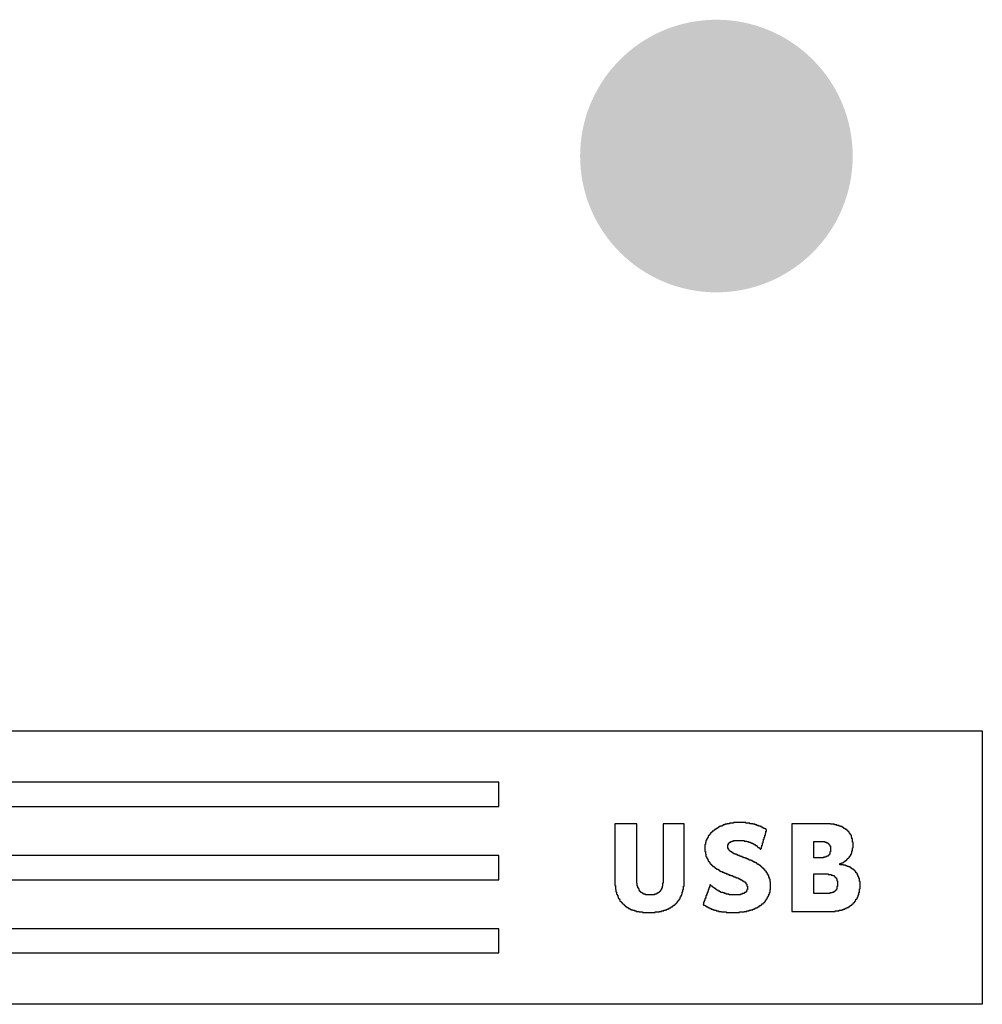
# Model space of a CAD drawing. Header units: inches. Extents: x 3 to 137, y 3 to 137.
# Tile 4 of 5: x 21 to 39, y 116 to 134. Entities that reach past the tile are written whole.
import ezdxf

# ---------------------------------------------------------------- set-up
doc = ezdxf.new("R2010")
doc.units = ezdxf.units.IN
doc.layers.add('Pad Holes', color=156, linetype='Continuous')
doc.layers.add('Top Solder', color=216, linetype='Continuous')

msp = doc.modelspace()

# ---------------------------------------------------------------- hatches: boundary and pattern name
at = {"layer": 'Pad Holes'}
h = msp.add_hatch(color=7, dxfattribs=at)
edge = h.paths.add_edge_path()
edge.add_arc((33.93, 131.578), 1.75, 0, 360)
at = {"layer": 'Top Solder'}
h = msp.add_hatch(color=216, dxfattribs=at)
edge = h.paths.add_edge_path()
edge.add_arc((33.93, 131.578), 2.5, 0, 360)

# ---------------------------------------------------------------- linework, layer by layer
for p, q in [((6.815, 121.036), (38.807, 121.036)), ((38.807, 121.036), (38.807, 116.019)), ((29.939, 120.094), (7.662, 120.094)), ((29.939, 119.649), (29.939, 120.094)), ((7.884, 119.649), (29.939, 119.649)), ((32.468, 119.332), (32.066, 119.332)), ((32.066, 119.332), (32.066, 118.199)), ((32.468, 119.173), (32.468, 119.332)), ((33.336, 119.332), (32.955, 119.332)), ((32.955, 119.332), (32.955, 118.242)), ((33.336, 118.189), (33.336, 119.332)), ((33.876, 119.194), (33.854, 119.194)), ((33.854, 119.194), (33.854, 119.184)), ((33.886, 119.205), (33.876, 119.205)), ((33.876, 119.205), (33.876, 119.194)), ((33.897, 119.215), (33.886, 119.215)), ((33.886, 119.215), (33.886, 119.205)), ((33.918, 119.226), (33.897, 119.226)), ((33.897, 119.226), (33.897, 119.215)), ((33.928, 119.237), (33.918, 119.237)), ((33.918, 119.237), (33.918, 119.226)), ((33.95, 119.247), (33.928, 119.247)), ((33.928, 119.247), (33.928, 119.237)), ((33.96, 119.258), (33.95, 119.258)), ((33.95, 119.258), (33.95, 119.247)), ((33.981, 119.268), (33.96, 119.268)), ((33.96, 119.268), (33.96, 119.258)), ((34.003, 119.279), (33.981, 119.279)), ((33.981, 119.279), (33.981, 119.268)), ((34.034, 119.289), (34.003, 119.289)), ((34.003, 119.289), (34.003, 119.279)), ((34.055, 119.3), (34.034, 119.3)), ((34.034, 119.3), (34.034, 119.289)), ((34.087, 119.311), (34.055, 119.311)), ((34.055, 119.311), (34.055, 119.3)), ((34.13, 119.321), (34.087, 119.321)), ((34.087, 119.321), (34.087, 119.311)), ((34.172, 119.332), (34.13, 119.332)), ((34.13, 119.332), (34.13, 119.321)), ((34.246, 119.342), (34.172, 119.342)), ((34.172, 119.342), (34.172, 119.332)), ((34.468, 119.353), (34.246, 119.353)), ((34.246, 119.353), (34.246, 119.342)), ((34.468, 119.342), (34.468, 119.353)), ((34.542, 119.342), (34.468, 119.342)), ((34.542, 119.332), (34.542, 119.342)), ((34.595, 119.332), (34.542, 119.332)), ((34.595, 119.321), (34.595, 119.332)), ((34.638, 119.321), (34.595, 119.321)), ((34.638, 119.311), (34.638, 119.321)), ((34.669, 119.311), (34.638, 119.311)), ((34.669, 119.3), (34.669, 119.311)), ((34.701, 119.3), (34.669, 119.3)), ((34.701, 119.289), (34.701, 119.3)), ((34.733, 119.289), (34.701, 119.289)), ((34.733, 119.279), (34.733, 119.289)), ((34.754, 119.279), (34.733, 119.279)), ((34.754, 119.268), (34.754, 119.279)), ((34.775, 119.268), (34.754, 119.268)), ((34.775, 119.258), (34.775, 119.268)), ((34.796, 119.258), (34.775, 119.258)), ((34.796, 119.247), (34.796, 119.258)), ((34.817, 119.247), (34.796, 119.247)), ((34.817, 119.237), (34.817, 119.247)), ((34.839, 119.237), (34.817, 119.237)), ((34.839, 119.226), (34.839, 119.237)), ((34.849, 119.226), (34.839, 119.226)), ((34.839, 119.152), (34.839, 119.194)), ((34.839, 119.194), (34.849, 119.194)), ((34.849, 119.194), (34.849, 119.226)), ((36.024, 119.332), (35.315, 119.332)), ((35.315, 119.332), (35.315, 117.723)), ((36.024, 119.321), (36.024, 119.332)), ((36.098, 119.321), (36.024, 119.321)), ((36.098, 119.311), (36.098, 119.321)), ((36.14, 119.311), (36.098, 119.311)), ((36.14, 119.3), (36.14, 119.311)), ((36.183, 119.3), (36.14, 119.3)), ((36.183, 119.289), (36.183, 119.3)), ((36.204, 119.289), (36.183, 119.289)), ((36.204, 119.279), (36.204, 119.289)), ((36.236, 119.279), (36.204, 119.279)), ((36.236, 119.268), (36.236, 119.279)), ((36.257, 119.268), (36.236, 119.268)), ((36.257, 119.258), (36.257, 119.268)), ((36.267, 119.258), (36.257, 119.258)), ((36.267, 119.247), (36.267, 119.258)), ((36.288, 119.247), (36.267, 119.247)), ((36.288, 119.237), (36.288, 119.247)), ((36.299, 119.237), (36.288, 119.237)), ((36.299, 119.226), (36.299, 119.237)), ((36.32, 119.226), (36.299, 119.226)), ((36.32, 119.215), (36.32, 119.226)), ((36.331, 119.215), (36.32, 119.215)), ((36.331, 119.205), (36.331, 119.215)), ((36.341, 119.205), (36.331, 119.205)), ((36.341, 119.194), (36.341, 119.205)), ((36.352, 119.194), (36.341, 119.194)), ((36.352, 119.184), (36.352, 119.194)), ((32.468, 119.162), (32.468, 119.173)), ((32.468, 118.242), (32.468, 119.162)), ((33.749, 119.025), (33.738, 119.025)), ((33.738, 119.025), (33.738, 118.993)), ((33.759, 119.046), (33.749, 119.046)), ((33.749, 119.046), (33.749, 119.025)), ((33.77, 119.067), (33.759, 119.067)), ((33.759, 119.067), (33.759, 119.046)), ((33.78, 119.088), (33.77, 119.088)), ((33.77, 119.088), (33.77, 119.067)), ((33.791, 119.11), (33.78, 119.11)), ((33.78, 119.11), (33.78, 119.088)), ((33.802, 119.12), (33.791, 119.12)), ((33.791, 119.12), (33.791, 119.11)), ((33.812, 119.131), (33.802, 119.131)), ((33.802, 119.131), (33.802, 119.12)), ((33.823, 119.141), (33.812, 119.141)), ((33.812, 119.141), (33.812, 119.131)), ((33.833, 119.162), (33.823, 119.162)), ((33.823, 119.162), (33.823, 119.141)), ((33.844, 119.173), (33.833, 119.173)), ((33.833, 119.173), (33.833, 119.162)), ((33.854, 119.184), (33.844, 119.184)), ((33.844, 119.184), (33.844, 119.173)), ((34.214, 119.004), (34.214, 119.014)), ((34.214, 119.014), (34.246, 119.014)), ((34.246, 119.014), (34.246, 119.025)), ((34.246, 119.025), (34.436, 119.025)), ((34.436, 119.025), (34.436, 119.014)), ((34.436, 119.014), (34.489, 119.014)), ((34.489, 119.014), (34.489, 119.004)), ((34.786, 118.983), (34.786, 119.014)), ((34.786, 119.014), (34.796, 119.014)), ((34.796, 119.014), (34.796, 119.046)), ((34.796, 119.046), (34.807, 119.046)), ((34.807, 119.046), (34.807, 119.088)), ((34.807, 119.088), (34.817, 119.088)), ((34.817, 119.088), (34.817, 119.12)), ((34.817, 119.12), (34.828, 119.12)), ((34.828, 119.12), (34.828, 119.152)), ((34.828, 119.152), (34.839, 119.152)), ((36.363, 119.184), (36.352, 119.184)), ((36.363, 119.162), (36.363, 119.184)), ((36.373, 119.162), (36.363, 119.162)), ((36.373, 119.152), (36.373, 119.162)), ((36.384, 119.152), (36.373, 119.152)), ((36.384, 119.131), (36.384, 119.152)), ((36.394, 119.131), (36.384, 119.131)), ((36.394, 119.12), (36.394, 119.131)), ((36.405, 119.12), (36.394, 119.12)), ((36.405, 119.088), (36.405, 119.12)), ((36.415, 119.088), (36.405, 119.088)), ((36.415, 119.057), (36.415, 119.088)), ((36.426, 119.057), (36.415, 119.057)), ((36.426, 118.993), (36.426, 119.057)), ((33.727, 118.951), (33.717, 118.951)), ((33.717, 118.951), (33.717, 118.824)), ((33.738, 118.993), (33.727, 118.993)), ((33.727, 118.993), (33.727, 118.951)), ((34.14, 118.877), (34.14, 118.951)), ((34.14, 118.951), (34.151, 118.951)), ((34.151, 118.877), (34.14, 118.877)), ((34.151, 118.951), (34.151, 118.972)), ((34.151, 118.972), (34.161, 118.972)), ((34.151, 118.856), (34.151, 118.877)), ((34.161, 118.856), (34.151, 118.856)), ((34.161, 118.972), (34.161, 118.983)), ((34.161, 118.983), (34.172, 118.983)), ((34.161, 118.845), (34.161, 118.856)), ((34.172, 118.845), (34.161, 118.845)), ((34.172, 118.983), (34.172, 118.993)), ((34.172, 118.993), (34.193, 118.993)), ((34.172, 118.834), (34.172, 118.845)), ((34.182, 118.834), (34.172, 118.834)), ((34.182, 118.824), (34.182, 118.834)), ((34.193, 118.993), (34.193, 119.004)), ((34.193, 119.004), (34.214, 119.004)), ((34.489, 119.004), (34.521, 119.004)), ((34.521, 119.004), (34.521, 118.993)), ((34.521, 118.993), (34.553, 118.993)), ((34.553, 118.993), (34.553, 118.983)), ((34.553, 118.983), (34.574, 118.983)), ((34.574, 118.983), (34.574, 118.972)), ((34.574, 118.972), (34.595, 118.972)), ((34.595, 118.972), (34.595, 118.961)), ((34.595, 118.961), (34.616, 118.961)), ((34.616, 118.961), (34.616, 118.951)), ((34.616, 118.951), (34.638, 118.951)), ((34.638, 118.951), (34.638, 118.94)), ((34.638, 118.94), (34.648, 118.94)), ((34.648, 118.94), (34.648, 118.93)), ((34.648, 118.93), (34.669, 118.93)), ((34.669, 118.93), (34.669, 118.919)), ((34.669, 118.919), (34.68, 118.919)), ((34.68, 118.919), (34.68, 118.908)), ((34.68, 118.908), (34.69, 118.908)), ((34.69, 118.908), (34.69, 118.898)), ((34.69, 118.898), (34.712, 118.898)), ((34.712, 118.898), (34.712, 118.887)), ((34.712, 118.887), (34.722, 118.887)), ((34.722, 118.887), (34.722, 118.877)), ((34.722, 118.877), (34.733, 118.877)), ((34.733, 118.877), (34.733, 118.866)), ((34.733, 118.866), (34.743, 118.866)), ((34.743, 118.866), (34.743, 118.877)), ((34.743, 118.877), (34.754, 118.877)), ((34.754, 118.877), (34.754, 118.908)), ((34.754, 118.908), (34.765, 118.908)), ((34.765, 118.908), (34.765, 118.94)), ((34.765, 118.94), (34.775, 118.94)), ((34.775, 118.94), (34.775, 118.983)), ((34.775, 118.983), (34.786, 118.983)), ((35.717, 118.707), (35.717, 119.004)), ((35.717, 119.004), (35.918, 119.004)), ((35.918, 119.004), (35.918, 118.993)), ((35.918, 118.993), (35.95, 118.993)), ((35.95, 118.993), (35.95, 118.983)), ((35.95, 118.983), (35.971, 118.983)), ((35.971, 118.983), (35.971, 118.972)), ((35.971, 118.972), (35.982, 118.972)), ((35.982, 118.972), (35.982, 118.961)), ((35.982, 118.961), (35.992, 118.961)), ((35.992, 118.961), (35.992, 118.951)), ((35.992, 118.951), (36.003, 118.951)), ((36.003, 118.951), (36.003, 118.94)), ((36.003, 118.94), (36.013, 118.94)), ((36.013, 118.94), (36.013, 118.919)), ((36.013, 118.919), (36.024, 118.919)), ((36.024, 118.919), (36.024, 118.813)), ((36.415, 118.792), (36.415, 118.834)), ((36.415, 118.834), (36.426, 118.834)), ((36.437, 118.993), (36.426, 118.993)), ((36.426, 118.834), (36.426, 118.887)), ((36.426, 118.887), (36.437, 118.887)), ((36.437, 118.887), (36.437, 118.993)), ((29.939, 118.75), (8.085, 118.75)), ((29.939, 118.305), (29.939, 118.75)), ((33.717, 118.824), (33.727, 118.824)), ((33.727, 118.824), (33.727, 118.771)), ((33.727, 118.771), (33.738, 118.771)), ((33.738, 118.771), (33.738, 118.729)), ((33.738, 118.729), (33.749, 118.729)), ((33.749, 118.729), (33.749, 118.707)), ((33.749, 118.707), (33.759, 118.707)), ((33.759, 118.707), (33.759, 118.686)), ((33.759, 118.686), (33.77, 118.686)), ((33.77, 118.686), (33.77, 118.665)), ((33.77, 118.665), (33.78, 118.665)), ((33.78, 118.665), (33.78, 118.644)), ((34.193, 118.824), (34.182, 118.824)), ((34.193, 118.813), (34.193, 118.824)), ((34.214, 118.813), (34.193, 118.813)), ((34.214, 118.803), (34.214, 118.813)), ((34.235, 118.803), (34.214, 118.803)), ((34.235, 118.792), (34.235, 118.803)), ((34.246, 118.792), (34.235, 118.792)), ((34.246, 118.781), (34.246, 118.792)), ((34.267, 118.781), (34.246, 118.781)), ((34.267, 118.771), (34.267, 118.781)), ((34.299, 118.771), (34.267, 118.771)), ((34.299, 118.76), (34.299, 118.771)), ((34.32, 118.76), (34.299, 118.76)), ((34.32, 118.75), (34.32, 118.76)), ((34.352, 118.75), (34.32, 118.75)), ((34.352, 118.739), (34.352, 118.75)), ((34.373, 118.739), (34.352, 118.739)), ((34.373, 118.729), (34.373, 118.739)), ((34.405, 118.729), (34.373, 118.729)), ((34.405, 118.718), (34.405, 118.729)), ((34.426, 118.718), (34.405, 118.718)), ((34.426, 118.707), (34.426, 118.718)), ((34.458, 118.707), (34.426, 118.707)), ((34.458, 118.697), (34.458, 118.707)), ((34.479, 118.697), (34.458, 118.697)), ((34.479, 118.686), (34.479, 118.697)), ((34.511, 118.686), (34.479, 118.686)), ((34.511, 118.676), (34.511, 118.686)), ((34.532, 118.676), (34.511, 118.676)), ((34.532, 118.665), (34.532, 118.676)), ((34.563, 118.665), (34.532, 118.665)), ((34.563, 118.654), (34.563, 118.665)), ((34.585, 118.654), (34.563, 118.654)), ((34.585, 118.644), (34.585, 118.654)), ((35.897, 118.707), (35.717, 118.707)), ((35.939, 118.718), (35.897, 118.718)), ((35.897, 118.718), (35.897, 118.707)), ((35.96, 118.729), (35.939, 118.729)), ((35.939, 118.729), (35.939, 118.718)), ((35.982, 118.739), (35.96, 118.739)), ((35.96, 118.739), (35.96, 118.729)), ((35.992, 118.75), (35.982, 118.75)), ((35.982, 118.75), (35.982, 118.739)), ((36.003, 118.76), (35.992, 118.76)), ((35.992, 118.76), (35.992, 118.75)), ((36.013, 118.781), (36.003, 118.781)), ((36.003, 118.781), (36.003, 118.76)), ((36.024, 118.813), (36.013, 118.813)), ((36.013, 118.813), (36.013, 118.781)), ((36.299, 118.644), (36.299, 118.654)), ((36.299, 118.654), (36.31, 118.654)), ((36.31, 118.654), (36.31, 118.665)), ((36.31, 118.665), (36.32, 118.665)), ((36.32, 118.665), (36.32, 118.676)), ((36.32, 118.676), (36.331, 118.676)), ((36.331, 118.676), (36.331, 118.686)), ((36.331, 118.686), (36.341, 118.686)), ((36.341, 118.686), (36.341, 118.697)), ((36.341, 118.697), (36.352, 118.697)), ((36.352, 118.697), (36.352, 118.707)), ((36.352, 118.707), (36.363, 118.707)), ((36.363, 118.707), (36.363, 118.718)), ((36.363, 118.718), (36.373, 118.718)), ((36.373, 118.718), (36.373, 118.739)), ((36.373, 118.739), (36.384, 118.739)), ((36.384, 118.739), (36.384, 118.75)), ((36.384, 118.75), (36.394, 118.75)), ((36.394, 118.75), (36.394, 118.771)), ((36.394, 118.771), (36.405, 118.771)), ((36.405, 118.771), (36.405, 118.792)), ((36.405, 118.792), (36.415, 118.792)), ((33.78, 118.644), (33.791, 118.644)), ((33.791, 118.644), (33.791, 118.633)), ((33.791, 118.633), (33.802, 118.633)), ((33.802, 118.633), (33.802, 118.623)), ((33.802, 118.623), (33.812, 118.623)), ((33.812, 118.623), (33.812, 118.602)), ((33.812, 118.602), (33.823, 118.602)), ((33.823, 118.602), (33.823, 118.591)), ((33.823, 118.591), (33.833, 118.591)), ((33.833, 118.591), (33.833, 118.58)), ((33.833, 118.58), (33.844, 118.58)), ((33.844, 118.58), (33.844, 118.57)), ((33.844, 118.57), (33.854, 118.57)), ((33.854, 118.57), (33.854, 118.559)), ((33.854, 118.559), (33.865, 118.559)), ((33.865, 118.559), (33.865, 118.549)), ((33.865, 118.549), (33.886, 118.549)), ((33.886, 118.549), (33.886, 118.538)), ((33.886, 118.538), (33.897, 118.538)), ((33.897, 118.538), (33.897, 118.527)), ((33.897, 118.527), (33.907, 118.527)), ((33.907, 118.527), (33.907, 118.517)), ((33.907, 118.517), (33.928, 118.517)), ((33.928, 118.517), (33.928, 118.506)), ((33.928, 118.506), (33.939, 118.506)), ((33.939, 118.506), (33.939, 118.496)), ((33.939, 118.496), (33.96, 118.496)), ((33.96, 118.496), (33.96, 118.485)), ((33.96, 118.485), (33.981, 118.485)), ((33.981, 118.485), (33.981, 118.475)), ((33.981, 118.475), (33.992, 118.475)), ((33.992, 118.475), (33.992, 118.464)), ((34.606, 118.644), (34.585, 118.644)), ((34.606, 118.633), (34.606, 118.644)), ((34.627, 118.633), (34.606, 118.633)), ((34.627, 118.623), (34.627, 118.633)), ((34.648, 118.623), (34.627, 118.623)), ((34.648, 118.612), (34.648, 118.623)), ((34.669, 118.612), (34.648, 118.612)), ((34.669, 118.602), (34.669, 118.612)), ((34.68, 118.602), (34.669, 118.602)), ((34.68, 118.591), (34.68, 118.602)), ((34.701, 118.591), (34.68, 118.591)), ((34.701, 118.58), (34.701, 118.591)), ((34.712, 118.58), (34.701, 118.58)), ((34.712, 118.57), (34.712, 118.58)), ((34.733, 118.57), (34.712, 118.57)), ((34.733, 118.559), (34.733, 118.57)), ((34.743, 118.559), (34.733, 118.559)), ((34.743, 118.549), (34.743, 118.559)), ((34.754, 118.549), (34.743, 118.549)), ((34.754, 118.538), (34.754, 118.549)), ((34.765, 118.538), (34.754, 118.538)), ((34.765, 118.527), (34.765, 118.538)), ((34.775, 118.527), (34.765, 118.527)), ((34.775, 118.517), (34.775, 118.527)), ((34.796, 118.517), (34.775, 118.517)), ((34.796, 118.506), (34.796, 118.517)), ((34.807, 118.506), (34.796, 118.506)), ((34.807, 118.485), (34.807, 118.506)), ((34.817, 118.485), (34.807, 118.485)), ((34.817, 118.475), (34.817, 118.485)), ((34.828, 118.475), (34.817, 118.475)), ((34.828, 118.464), (34.828, 118.475)), ((36.193, 118.58), (36.193, 118.602)), ((36.193, 118.602), (36.225, 118.602)), ((36.257, 118.58), (36.193, 118.58)), ((36.225, 118.602), (36.225, 118.612)), ((36.225, 118.612), (36.246, 118.612)), ((36.246, 118.612), (36.246, 118.623)), ((36.246, 118.623), (36.267, 118.623)), ((36.257, 118.57), (36.257, 118.58)), ((36.299, 118.57), (36.257, 118.57)), ((36.267, 118.623), (36.267, 118.633)), ((36.267, 118.633), (36.278, 118.633)), ((36.278, 118.633), (36.278, 118.644)), ((36.278, 118.644), (36.299, 118.644)), ((36.299, 118.559), (36.299, 118.57)), ((36.331, 118.559), (36.299, 118.559)), ((36.331, 118.549), (36.331, 118.559)), ((36.352, 118.549), (36.331, 118.549)), ((36.352, 118.538), (36.352, 118.549)), ((36.384, 118.538), (36.352, 118.538)), ((36.384, 118.527), (36.384, 118.538)), ((36.394, 118.527), (36.384, 118.527)), ((36.394, 118.517), (36.394, 118.527)), ((36.415, 118.517), (36.394, 118.517)), ((36.415, 118.506), (36.415, 118.517)), ((36.426, 118.506), (36.415, 118.506)), ((36.426, 118.496), (36.426, 118.506)), ((36.447, 118.496), (36.426, 118.496)), ((36.447, 118.485), (36.447, 118.496)), ((36.458, 118.485), (36.447, 118.485)), ((36.458, 118.475), (36.458, 118.485)), ((36.468, 118.475), (36.458, 118.475)), ((36.468, 118.464), (36.468, 118.475)), ((8.085, 118.305), (29.939, 118.305)), ((33.992, 118.464), (34.013, 118.464)), ((34.013, 118.464), (34.013, 118.453)), ((34.013, 118.453), (34.034, 118.453)), ((34.034, 118.453), (34.034, 118.443)), ((34.034, 118.443), (34.066, 118.443)), ((34.066, 118.443), (34.066, 118.432)), ((34.066, 118.432), (34.087, 118.432)), ((34.087, 118.432), (34.087, 118.422)), ((34.087, 118.422), (34.108, 118.422)), ((34.108, 118.422), (34.108, 118.411)), ((34.108, 118.411), (34.14, 118.411)), ((34.14, 118.411), (34.14, 118.401)), ((34.14, 118.401), (34.161, 118.401)), ((34.161, 118.401), (34.161, 118.39)), ((34.161, 118.39), (34.193, 118.39)), ((34.193, 118.39), (34.193, 118.379)), ((34.193, 118.379), (34.225, 118.379)), ((34.225, 118.379), (34.225, 118.369)), ((34.225, 118.369), (34.246, 118.369)), ((34.246, 118.369), (34.246, 118.358)), ((34.246, 118.358), (34.278, 118.358)), ((34.278, 118.358), (34.278, 118.348)), ((34.278, 118.348), (34.299, 118.348)), ((34.299, 118.348), (34.299, 118.337)), ((34.299, 118.337), (34.331, 118.337)), ((34.331, 118.337), (34.331, 118.326)), ((34.331, 118.326), (34.352, 118.326)), ((34.352, 118.326), (34.352, 118.316)), ((34.352, 118.316), (34.373, 118.316)), ((34.373, 118.316), (34.373, 118.305)), ((34.373, 118.305), (34.394, 118.305)), ((34.394, 118.305), (34.394, 118.295)), ((34.394, 118.295), (34.405, 118.295)), ((34.405, 118.295), (34.405, 118.284)), ((34.839, 118.464), (34.828, 118.464)), ((34.839, 118.453), (34.839, 118.464)), ((34.849, 118.453), (34.839, 118.453)), ((34.849, 118.432), (34.849, 118.453)), ((34.86, 118.432), (34.849, 118.432)), ((34.86, 118.422), (34.86, 118.432)), ((34.87, 118.422), (34.86, 118.422)), ((34.87, 118.401), (34.87, 118.422)), ((34.881, 118.401), (34.87, 118.401)), ((34.881, 118.379), (34.881, 118.401)), ((34.892, 118.379), (34.881, 118.379)), ((34.892, 118.348), (34.892, 118.379)), ((34.902, 118.348), (34.892, 118.348)), ((34.902, 118.316), (34.902, 118.348)), ((34.913, 118.316), (34.902, 118.316)), ((34.913, 118.263), (34.913, 118.316)), ((35.717, 118.051), (35.717, 118.411)), ((35.717, 118.411), (35.982, 118.411)), ((35.982, 118.411), (35.982, 118.401)), ((35.982, 118.401), (36.034, 118.401)), ((36.034, 118.401), (36.034, 118.39)), ((36.034, 118.39), (36.066, 118.39)), ((36.066, 118.39), (36.066, 118.379)), ((36.066, 118.379), (36.087, 118.379)), ((36.087, 118.379), (36.087, 118.369)), ((36.087, 118.369), (36.098, 118.369)), ((36.098, 118.369), (36.098, 118.358)), ((36.098, 118.358), (36.109, 118.358)), ((36.109, 118.358), (36.109, 118.348)), ((36.109, 118.348), (36.119, 118.348)), ((36.119, 118.348), (36.119, 118.337)), ((36.119, 118.337), (36.13, 118.337)), ((36.13, 118.337), (36.13, 118.316)), ((36.13, 118.316), (36.14, 118.316)), ((36.14, 118.316), (36.14, 118.284)), ((36.479, 118.464), (36.468, 118.464)), ((36.479, 118.453), (36.479, 118.464)), ((36.49, 118.453), (36.479, 118.453)), ((36.49, 118.432), (36.49, 118.453)), ((36.5, 118.432), (36.49, 118.432)), ((36.5, 118.422), (36.5, 118.432)), ((36.511, 118.422), (36.5, 118.422)), ((36.511, 118.401), (36.511, 118.422)), ((36.521, 118.401), (36.511, 118.401)), ((36.521, 118.379), (36.521, 118.401)), ((36.532, 118.379), (36.521, 118.379)), ((36.532, 118.358), (36.532, 118.379)), ((36.542, 118.358), (36.532, 118.358)), ((36.542, 118.326), (36.542, 118.358)), ((36.553, 118.326), (36.542, 118.326)), ((36.553, 118.274), (36.553, 118.326)), ((32.066, 118.199), (32.077, 118.199)), ((32.077, 118.199), (32.077, 118.125)), ((32.077, 118.125), (32.087, 118.125)), ((32.087, 118.125), (32.087, 118.083)), ((32.479, 118.242), (32.468, 118.242)), ((32.479, 118.189), (32.479, 118.242)), ((32.489, 118.189), (32.479, 118.189)), ((32.489, 118.157), (32.489, 118.189)), ((32.5, 118.157), (32.489, 118.157)), ((32.5, 118.136), (32.5, 118.157)), ((32.51, 118.136), (32.5, 118.136)), ((32.51, 118.115), (32.51, 118.136)), ((32.521, 118.115), (32.51, 118.115)), ((32.521, 118.094), (32.521, 118.115)), ((32.913, 118.115), (32.902, 118.115)), ((32.902, 118.115), (32.902, 118.094)), ((32.923, 118.125), (32.913, 118.125)), ((32.913, 118.125), (32.913, 118.115)), ((32.934, 118.147), (32.923, 118.147)), ((32.923, 118.147), (32.923, 118.125)), ((32.944, 118.189), (32.934, 118.189)), ((32.934, 118.189), (32.934, 118.147)), ((32.955, 118.242), (32.944, 118.242)), ((32.944, 118.242), (32.944, 118.189)), ((33.315, 118.083), (33.315, 118.125)), ((33.315, 118.125), (33.325, 118.125)), ((33.325, 118.125), (33.325, 118.189)), ((33.325, 118.189), (33.336, 118.189)), ((33.791, 118.125), (33.78, 118.125)), ((33.78, 118.125), (33.78, 118.094)), ((33.802, 118.157), (33.791, 118.157)), ((33.791, 118.157), (33.791, 118.125)), ((33.812, 118.189), (33.802, 118.189)), ((33.802, 118.189), (33.802, 118.157)), ((33.823, 118.21), (33.812, 118.21)), ((33.812, 118.21), (33.812, 118.189)), ((33.823, 118.199), (33.823, 118.21)), ((33.833, 118.199), (33.823, 118.199)), ((33.833, 118.189), (33.833, 118.199)), ((33.844, 118.189), (33.833, 118.189)), ((33.844, 118.178), (33.844, 118.189)), ((33.865, 118.178), (33.844, 118.178)), ((33.865, 118.168), (33.865, 118.178)), ((33.876, 118.168), (33.865, 118.168)), ((33.876, 118.157), (33.876, 118.168)), ((33.886, 118.157), (33.876, 118.157)), ((33.886, 118.147), (33.886, 118.157)), ((33.907, 118.147), (33.886, 118.147)), ((33.907, 118.136), (33.907, 118.147)), ((33.918, 118.136), (33.907, 118.136)), ((33.918, 118.125), (33.918, 118.136)), ((33.939, 118.125), (33.918, 118.125)), ((33.939, 118.115), (33.939, 118.125)), ((33.95, 118.115), (33.939, 118.115)), ((33.95, 118.104), (33.95, 118.115)), ((34.405, 118.284), (34.426, 118.284)), ((34.426, 118.284), (34.426, 118.274)), ((34.426, 118.274), (34.436, 118.274)), ((34.436, 118.274), (34.436, 118.263)), ((34.436, 118.263), (34.458, 118.263)), ((34.458, 118.263), (34.458, 118.252)), ((34.458, 118.252), (34.468, 118.252)), ((34.468, 118.252), (34.468, 118.231)), ((34.468, 118.231), (34.479, 118.231)), ((34.479, 118.231), (34.479, 118.221)), ((34.479, 118.221), (34.489, 118.221)), ((34.489, 118.221), (34.489, 118.189)), ((34.489, 118.189), (34.5, 118.189)), ((34.5, 118.125), (34.489, 118.125)), ((34.489, 118.125), (34.489, 118.104)), ((34.5, 118.189), (34.5, 118.125)), ((34.923, 118.263), (34.913, 118.263)), ((34.913, 118.072), (34.913, 118.125)), ((34.913, 118.125), (34.923, 118.125)), ((34.923, 118.125), (34.923, 118.263)), ((36.13, 118.115), (36.119, 118.115)), ((36.119, 118.115), (36.119, 118.104)), ((36.14, 118.136), (36.13, 118.136)), ((36.13, 118.136), (36.13, 118.115)), ((36.14, 118.284), (36.151, 118.284)), ((36.151, 118.178), (36.14, 118.178)), ((36.14, 118.178), (36.14, 118.136)), ((36.151, 118.284), (36.151, 118.178)), ((36.564, 118.274), (36.553, 118.274)), ((36.553, 118.072), (36.553, 118.136)), ((36.553, 118.136), (36.564, 118.136)), ((36.564, 118.136), (36.564, 118.274)), ((32.087, 118.083), (32.098, 118.083)), ((32.098, 118.083), (32.098, 118.041)), ((32.098, 118.041), (32.108, 118.041)), ((32.108, 118.041), (32.108, 118.02)), ((32.108, 118.02), (32.119, 118.02)), ((32.119, 118.02), (32.119, 117.988)), ((32.119, 117.988), (32.129, 117.988)), ((32.129, 117.988), (32.129, 117.967)), ((32.129, 117.967), (32.14, 117.967)), ((32.14, 117.967), (32.14, 117.956)), ((32.14, 117.956), (32.151, 117.956)), ((32.151, 117.956), (32.151, 117.935)), ((32.151, 117.935), (32.161, 117.935)), ((32.161, 117.935), (32.161, 117.914)), ((32.532, 118.094), (32.521, 118.094)), ((32.532, 118.083), (32.532, 118.094)), ((32.542, 118.083), (32.532, 118.083)), ((32.542, 118.072), (32.542, 118.083)), ((32.563, 118.072), (32.542, 118.072)), ((32.563, 118.062), (32.563, 118.072)), ((32.574, 118.062), (32.563, 118.062)), ((32.574, 118.051), (32.574, 118.062)), ((32.595, 118.051), (32.574, 118.051)), ((32.595, 118.041), (32.595, 118.051)), ((32.627, 118.041), (32.595, 118.041)), ((32.627, 118.03), (32.627, 118.041)), ((32.796, 118.03), (32.627, 118.03)), ((32.828, 118.041), (32.796, 118.041)), ((32.796, 118.041), (32.796, 118.03)), ((32.849, 118.051), (32.828, 118.051)), ((32.828, 118.051), (32.828, 118.041)), ((32.87, 118.062), (32.849, 118.062)), ((32.849, 118.062), (32.849, 118.051)), ((32.881, 118.072), (32.87, 118.072)), ((32.87, 118.072), (32.87, 118.062)), ((32.891, 118.083), (32.881, 118.083)), ((32.881, 118.083), (32.881, 118.072)), ((32.902, 118.094), (32.891, 118.094)), ((32.891, 118.094), (32.891, 118.083)), ((33.241, 117.924), (33.241, 117.935)), ((33.241, 117.935), (33.251, 117.935)), ((33.251, 117.935), (33.251, 117.956)), ((33.251, 117.956), (33.262, 117.956)), ((33.262, 117.956), (33.262, 117.977)), ((33.262, 117.977), (33.272, 117.977)), ((33.272, 117.977), (33.272, 117.998)), ((33.272, 117.998), (33.283, 117.998)), ((33.283, 117.998), (33.283, 118.02)), ((33.283, 118.02), (33.294, 118.02)), ((33.294, 118.02), (33.294, 118.041)), ((33.294, 118.041), (33.304, 118.041)), ((33.304, 118.041), (33.304, 118.083)), ((33.304, 118.083), (33.315, 118.083)), ((33.727, 117.956), (33.717, 117.956)), ((33.717, 117.956), (33.717, 117.924)), ((33.738, 117.977), (33.727, 117.977)), ((33.727, 117.977), (33.727, 117.956)), ((33.749, 118.009), (33.738, 118.009)), ((33.738, 118.009), (33.738, 117.977)), ((33.759, 118.041), (33.749, 118.041)), ((33.749, 118.041), (33.749, 118.009)), ((33.77, 118.072), (33.759, 118.072)), ((33.759, 118.072), (33.759, 118.041)), ((33.78, 118.094), (33.77, 118.094)), ((33.77, 118.094), (33.77, 118.072)), ((33.971, 118.104), (33.95, 118.104)), ((33.971, 118.094), (33.971, 118.104)), ((33.992, 118.094), (33.971, 118.094)), ((33.992, 118.083), (33.992, 118.094)), ((34.013, 118.083), (33.992, 118.083)), ((34.013, 118.072), (34.013, 118.083)), ((34.045, 118.072), (34.013, 118.072)), ((34.045, 118.062), (34.045, 118.072)), ((34.077, 118.062), (34.045, 118.062)), ((34.077, 118.051), (34.077, 118.062)), ((34.108, 118.051), (34.077, 118.051)), ((34.108, 118.041), (34.108, 118.051)), ((34.161, 118.041), (34.108, 118.041)), ((34.161, 118.03), (34.161, 118.041)), ((34.373, 118.03), (34.161, 118.03)), ((34.405, 118.041), (34.373, 118.041)), ((34.373, 118.041), (34.373, 118.03)), ((34.436, 118.051), (34.405, 118.051)), ((34.405, 118.051), (34.405, 118.041)), ((34.447, 118.062), (34.436, 118.062)), ((34.436, 118.062), (34.436, 118.051)), ((34.468, 118.072), (34.447, 118.072)), ((34.447, 118.072), (34.447, 118.062)), ((34.479, 118.083), (34.468, 118.083)), ((34.468, 118.083), (34.468, 118.072)), ((34.489, 118.104), (34.479, 118.104)), ((34.479, 118.104), (34.479, 118.083)), ((34.839, 117.924), (34.839, 117.935)), ((34.839, 117.935), (34.849, 117.935)), ((34.849, 117.935), (34.849, 117.956)), ((34.849, 117.956), (34.86, 117.956)), ((34.86, 117.956), (34.86, 117.967)), ((34.86, 117.967), (34.87, 117.967)), ((34.87, 117.967), (34.87, 117.988)), ((34.87, 117.988), (34.881, 117.988)), ((34.881, 117.988), (34.881, 118.009)), ((34.881, 118.009), (34.892, 118.009)), ((34.892, 118.009), (34.892, 118.041)), ((34.892, 118.041), (34.902, 118.041)), ((34.902, 118.041), (34.902, 118.072)), ((34.902, 118.072), (34.913, 118.072)), ((36.013, 118.051), (35.717, 118.051)), ((36.056, 118.062), (36.013, 118.062)), ((36.013, 118.062), (36.013, 118.051)), ((36.077, 118.072), (36.056, 118.072)), ((36.056, 118.072), (36.056, 118.062)), ((36.098, 118.083), (36.077, 118.083)), ((36.077, 118.083), (36.077, 118.072)), ((36.109, 118.094), (36.098, 118.094)), ((36.098, 118.094), (36.098, 118.083)), ((36.119, 118.104), (36.109, 118.104)), ((36.109, 118.104), (36.109, 118.094)), ((36.49, 117.924), (36.49, 117.945)), ((36.49, 117.945), (36.5, 117.945)), ((36.5, 117.945), (36.5, 117.956)), ((36.5, 117.956), (36.511, 117.956)), ((36.511, 117.956), (36.511, 117.977)), ((36.511, 117.977), (36.521, 117.977)), ((36.521, 117.977), (36.521, 117.998)), ((36.521, 117.998), (36.532, 117.998)), ((36.532, 117.998), (36.532, 118.03)), ((36.532, 118.03), (36.542, 118.03)), ((36.542, 118.03), (36.542, 118.072)), ((36.542, 118.072), (36.553, 118.072)), ((32.161, 117.914), (32.172, 117.914)), ((32.172, 117.914), (32.172, 117.903)), ((32.172, 117.903), (32.182, 117.903)), ((32.182, 117.903), (32.182, 117.893)), ((32.182, 117.893), (32.193, 117.893)), ((32.193, 117.893), (32.193, 117.882)), ((32.193, 117.882), (32.203, 117.882)), ((32.203, 117.882), (32.203, 117.871)), ((32.203, 117.871), (32.214, 117.871)), ((32.214, 117.871), (32.214, 117.861)), ((32.214, 117.861), (32.225, 117.861)), ((32.225, 117.861), (32.225, 117.85)), ((32.225, 117.85), (32.235, 117.85)), ((32.235, 117.85), (32.235, 117.84)), ((32.235, 117.84), (32.246, 117.84)), ((32.246, 117.84), (32.246, 117.829)), ((32.246, 117.829), (32.256, 117.829)), ((32.256, 117.829), (32.256, 117.818)), ((32.256, 117.818), (32.267, 117.818)), ((32.267, 117.818), (32.267, 117.808)), ((32.267, 117.808), (32.288, 117.808)), ((32.288, 117.808), (32.288, 117.797)), ((32.288, 117.797), (32.309, 117.797)), ((32.309, 117.797), (32.309, 117.787)), ((32.309, 117.787), (32.32, 117.787)), ((32.32, 117.787), (32.32, 117.776)), ((32.32, 117.776), (32.341, 117.776)), ((32.341, 117.776), (32.341, 117.766)), ((32.341, 117.766), (32.362, 117.766)), ((32.362, 117.766), (32.362, 117.755)), ((32.362, 117.755), (32.394, 117.755)), ((32.394, 117.755), (32.394, 117.744)), ((32.997, 117.744), (32.997, 117.755)), ((32.997, 117.755), (33.018, 117.755)), ((33.018, 117.755), (33.018, 117.766)), ((33.018, 117.766), (33.05, 117.766)), ((33.05, 117.766), (33.05, 117.776)), ((33.05, 117.776), (33.071, 117.776)), ((33.071, 117.776), (33.071, 117.787)), ((33.071, 117.787), (33.092, 117.787)), ((33.092, 117.787), (33.092, 117.797)), ((33.092, 117.797), (33.103, 117.797)), ((33.103, 117.797), (33.103, 117.808)), ((33.103, 117.808), (33.124, 117.808)), ((33.124, 117.808), (33.124, 117.818)), ((33.124, 117.818), (33.135, 117.818)), ((33.135, 117.818), (33.135, 117.829)), ((33.135, 117.829), (33.145, 117.829)), ((33.145, 117.829), (33.145, 117.84)), ((33.145, 117.84), (33.167, 117.84)), ((33.167, 117.84), (33.167, 117.85)), ((33.167, 117.85), (33.177, 117.85)), ((33.177, 117.85), (33.177, 117.861)), ((33.177, 117.861), (33.188, 117.861)), ((33.188, 117.861), (33.188, 117.871)), ((33.188, 117.871), (33.198, 117.871)), ((33.198, 117.871), (33.198, 117.882)), ((33.198, 117.882), (33.209, 117.882)), ((33.209, 117.882), (33.209, 117.893)), ((33.209, 117.893), (33.219, 117.893)), ((33.219, 117.893), (33.219, 117.914)), ((33.219, 117.914), (33.23, 117.914)), ((33.23, 117.914), (33.23, 117.924)), ((33.23, 117.924), (33.241, 117.924)), ((33.696, 117.861), (33.685, 117.861)), ((33.685, 117.861), (33.685, 117.85)), ((33.685, 117.85), (33.696, 117.85)), ((33.706, 117.893), (33.696, 117.893)), ((33.696, 117.893), (33.696, 117.861)), ((33.696, 117.85), (33.696, 117.84)), ((33.696, 117.84), (33.717, 117.84)), ((33.717, 117.924), (33.706, 117.924)), ((33.706, 117.924), (33.706, 117.893)), ((33.717, 117.84), (33.717, 117.829)), ((33.717, 117.829), (33.727, 117.829)), ((33.727, 117.829), (33.727, 117.818)), ((33.727, 117.818), (33.749, 117.818)), ((33.749, 117.818), (33.749, 117.808)), ((33.749, 117.808), (33.77, 117.808)), ((33.77, 117.808), (33.77, 117.797)), ((33.77, 117.797), (33.791, 117.797)), ((33.791, 117.797), (33.791, 117.787)), ((33.791, 117.787), (33.812, 117.787)), ((33.812, 117.787), (33.812, 117.776)), ((33.812, 117.776), (33.833, 117.776)), ((33.833, 117.776), (33.833, 117.766)), ((33.833, 117.766), (33.865, 117.766)), ((33.865, 117.766), (33.865, 117.755)), ((33.865, 117.755), (33.897, 117.755)), ((33.897, 117.755), (33.897, 117.744)), ((34.563, 117.744), (34.563, 117.755)), ((34.563, 117.755), (34.595, 117.755)), ((34.595, 117.755), (34.595, 117.766)), ((34.595, 117.766), (34.627, 117.766)), ((34.627, 117.766), (34.627, 117.776)), ((34.627, 117.776), (34.648, 117.776)), ((34.648, 117.776), (34.648, 117.787)), ((34.648, 117.787), (34.669, 117.787)), ((34.669, 117.787), (34.669, 117.797)), ((34.669, 117.797), (34.69, 117.797)), ((34.69, 117.797), (34.69, 117.808)), ((34.69, 117.808), (34.712, 117.808)), ((34.712, 117.808), (34.712, 117.818)), ((34.712, 117.818), (34.722, 117.818)), ((34.722, 117.818), (34.722, 117.829)), ((34.722, 117.829), (34.743, 117.829)), ((34.743, 117.829), (34.743, 117.84)), ((34.743, 117.84), (34.754, 117.84)), ((34.754, 117.84), (34.754, 117.85)), ((34.754, 117.85), (34.765, 117.85)), ((34.765, 117.85), (34.765, 117.861)), ((34.765, 117.861), (34.786, 117.861)), ((34.786, 117.861), (34.786, 117.871)), ((34.786, 117.871), (34.796, 117.871)), ((34.796, 117.871), (34.796, 117.882)), ((34.796, 117.882), (34.807, 117.882)), ((34.807, 117.882), (34.807, 117.893)), ((34.807, 117.893), (34.817, 117.893)), ((34.817, 117.893), (34.817, 117.903)), ((34.817, 117.903), (34.828, 117.903)), ((34.828, 117.903), (34.828, 117.924)), ((34.828, 117.924), (34.839, 117.924)), ((36.225, 117.744), (36.225, 117.755)), ((36.225, 117.755), (36.257, 117.755)), ((36.257, 117.755), (36.257, 117.766)), ((36.257, 117.766), (36.288, 117.766)), ((36.288, 117.766), (36.288, 117.776)), ((36.288, 117.776), (36.31, 117.776)), ((36.31, 117.776), (36.31, 117.787)), ((36.31, 117.787), (36.331, 117.787)), ((36.331, 117.787), (36.331, 117.797)), ((36.331, 117.797), (36.352, 117.797)), ((36.352, 117.797), (36.352, 117.808)), ((36.352, 117.808), (36.373, 117.808)), ((36.373, 117.808), (36.373, 117.818)), ((36.373, 117.818), (36.384, 117.818)), ((36.384, 117.818), (36.384, 117.829)), ((36.384, 117.829), (36.394, 117.829)), ((36.394, 117.829), (36.394, 117.84)), ((36.394, 117.84), (36.415, 117.84)), ((36.415, 117.84), (36.415, 117.85)), ((36.415, 117.85), (36.426, 117.85)), ((36.426, 117.85), (36.426, 117.861)), ((36.426, 117.861), (36.437, 117.861)), ((36.437, 117.861), (36.437, 117.871)), ((36.437, 117.871), (36.447, 117.871)), ((36.447, 117.871), (36.447, 117.882)), ((36.447, 117.882), (36.458, 117.882)), ((36.458, 117.882), (36.458, 117.893)), ((36.458, 117.893), (36.468, 117.893)), ((36.468, 117.893), (36.468, 117.914)), ((36.468, 117.914), (36.479, 117.914)), ((36.479, 117.914), (36.479, 117.924)), ((36.479, 117.924), (36.49, 117.924)), ((32.394, 117.744), (32.426, 117.744)), ((32.426, 117.744), (32.426, 117.734)), ((32.426, 117.734), (32.457, 117.734)), ((32.457, 117.734), (32.457, 117.723)), ((32.457, 117.723), (32.51, 117.723)), ((32.51, 117.723), (32.51, 117.713)), ((32.51, 117.713), (32.574, 117.713)), ((32.574, 117.713), (32.574, 117.702)), ((32.574, 117.702), (32.807, 117.702)), ((32.807, 117.702), (32.807, 117.713)), ((32.807, 117.713), (32.881, 117.713)), ((32.881, 117.713), (32.881, 117.723)), ((32.881, 117.723), (32.923, 117.723)), ((32.923, 117.723), (32.923, 117.734)), ((32.923, 117.734), (32.965, 117.734)), ((32.965, 117.734), (32.965, 117.744)), ((32.965, 117.744), (32.997, 117.744)), ((33.897, 117.744), (33.928, 117.744)), ((33.928, 117.744), (33.928, 117.734)), ((33.928, 117.734), (33.971, 117.734)), ((33.971, 117.734), (33.971, 117.723)), ((33.971, 117.723), (34.024, 117.723)), ((34.024, 117.723), (34.024, 117.713)), ((34.024, 117.713), (34.108, 117.713)), ((34.108, 117.713), (34.108, 117.702)), ((34.108, 117.702), (34.352, 117.702)), ((34.352, 117.702), (34.352, 117.713)), ((34.352, 117.713), (34.436, 117.713)), ((34.436, 117.713), (34.436, 117.723)), ((34.436, 117.723), (34.489, 117.723)), ((34.489, 117.723), (34.489, 117.734)), ((34.489, 117.734), (34.532, 117.734)), ((34.532, 117.734), (34.532, 117.744)), ((34.532, 117.744), (34.563, 117.744)), ((35.315, 117.723), (36.109, 117.723)), ((36.109, 117.723), (36.109, 117.734)), ((36.109, 117.734), (36.183, 117.734)), ((36.183, 117.734), (36.183, 117.744)), ((36.183, 117.744), (36.225, 117.744)), ((29.939, 117.406), (7.884, 117.406)), ((29.939, 116.961), (29.939, 117.406)), ((7.662, 116.961), (29.939, 116.961)), ((38.807, 116.019), (6.826, 116.019))]:
    msp.add_line(p, q, dxfattribs=at)

doc.saveas('drawing.dxf')
